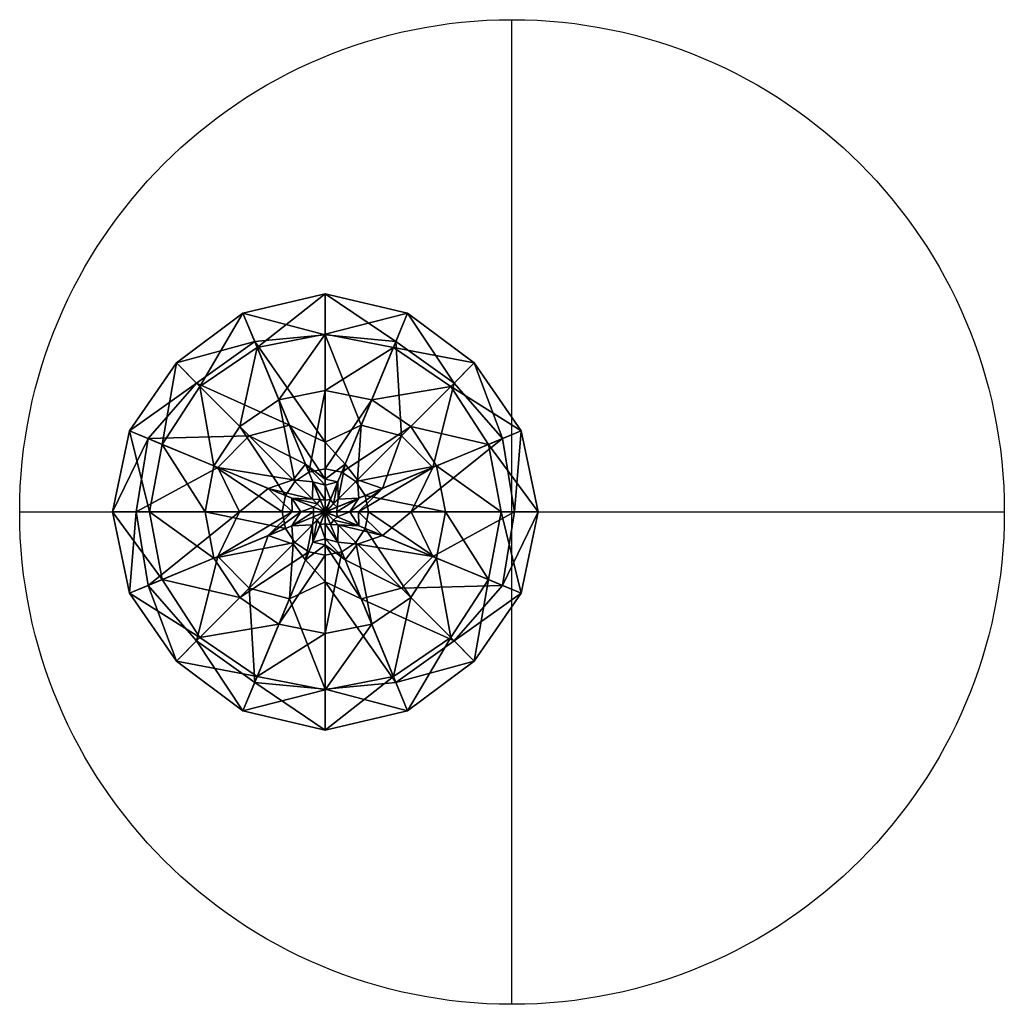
# Model space of a CAD drawing. Header units: millimetres. Extents: x -610 to 610, y -610 to 610.
import ezdxf

# ---------------------------------------------------------------- set-up
doc = ezdxf.new("R2010")
doc.units = ezdxf.units.MM
doc.layers.add('Luminarias', color=7, linetype='Continuous', lineweight=30)
doc.layers.add('Origen de luz', color=2, linetype='Continuous', lineweight=30)

# ---------------------------------------------------------------- blocks, each defined once
blk = doc.blocks.new('TATAWIN_PIE_20336 - pieza_62173-640542-_3D_')
at = {"layer": 'Origen de luz', "extrusion": (-2.97803e-15, -6.34028e-15, -1)}
blk.add_circle((231.2, 0, -1249.2), 0.05, dxfattribs=at)
at = {"layer": 'Origen de luz', "color": 57}
mesh = blk.add_polyface(dxfattribs=at)
corners = [(-231.2, 53.3, 640), (-231.2, 150.6, 687.3), (-251.6, 49.3, 639.6), (-288.7, 139, 687.9), (-231.2, 220.4, 776.5), (-315.5, 203.5, 776.8), (-231.2, 270.2, 863.3), (-333.1, 246.1, 868.9), (-231.2, 219.2, 1030), (-318.6, 211.2, 1020.7), (-231.2, 86.5, 1188.7), (-275.7, 107.6, 1167.7), (-231.2, 40.8, 1230.2), (-255.7, 59.2, 1219.3), (-268.8, 37.6, 640.6), (-337.1, 106, 689.9), (-386.5, 155.4, 778.1), (-415.6, 184.5, 876.6), (-390.7, 159.6, 1023.6), (-325.6, 94.5, 1155.7), (-270.8, 39.7, 1223.1), (-280.3, 20.4, 640.6), (-369, 57.1, 692.5), (-433.2, 83.7, 780.2), (-473.6, 100.4, 874.4), (-450.5, 90.9, 1011.8), (-364.3, 55.2, 1148.3), (-448.9, 0, 782.4), (-494.6, 0, 873), (-465.2, 0, 1015.2)]
mesh.append_faces([[corners[k] for k in face] for face in [(0, 1, 2), (1, 3, 2), (1, 4, 3), (4, 5, 3), (4, 6, 5), (6, 7, 5), (6, 8, 7), (8, 9, 7), (8, 10, 9), (10, 11, 9), (10, 12, 11), (12, 13, 11), (2, 3, 14), (3, 15, 14), (3, 5, 15), (5, 16, 15), (5, 7, 16), (7, 17, 16), (7, 9, 17), (9, 18, 17), (9, 11, 18), (11, 19, 18), (11, 13, 19), (13, 20, 19), (14, 15, 21), (15, 22, 21), (15, 16, 22), (16, 23, 22), (16, 17, 23), (17, 24, 23), (17, 18, 24), (18, 25, 24), (18, 19, 25), (19, 26, 25), (19, 20, 26), (23, 24, 27), (24, 25, 28), (25, 26, 29)]], dxfattribs={"color": 57})
mesh = blk.add_polyface(dxfattribs=at)
corners = [(-177.8, 0, 640), (-182, 20.4, 640.6), (-231.2, 0, 648.1), (-190, 0, 1230.1), (-200.7, 0, 1241.1), (-160.3, 29.3, 1213.5), (-189.5, 17.3, 1237.1), (-216.7, 0, 1248), (-216.5, 6.1, 1247.8), (-230.1, 0, 1249.2), (-229.6, 0.6, 1249.2), (-193.5, 37.6, 640.6), (-231.2, 0, 648.1), (-215.2, 16, 1243.2), (-191.5, 39.7, 1223.1), (-220.9, 10.3, 1248), (-230.4, 0.7, 1249.2), (-210.7, 49.3, 639.6), (-231.2, 0, 648.1), (-206.6, 59.2, 1219.3), (-186.6, 107.6, 1167.7), (-215.8, 37.2, 1238.5), (-224.8, 15.3, 1247.8), (-231, 0.3, 1249.2), (-231.2, 53.3, 640), (-231.2, 0, 648.1), (-173.6, 139, 687.9), (-231.2, 150.6, 687.3), (-146.9, 203.5, 776.8), (-231.2, 220.4, 776.5), (-129.2, 246.1, 868.9), (-231.2, 270.2, 863.3), (-143.7, 211.2, 1020.7), (-231.2, 219.2, 1030), (-231.2, 86.5, 1188.7), (-231.2, 40.8, 1230.2), (-231.2, 33.3, 1240.3), (-231.2, 14.5, 1248), (-231.2, 0.3, 1249.2)]
mesh.append_faces([[corners[k] for k in face] for face in [(0, 1, 2), (3, 4, 5), (4, 6, 5), (4, 7, 6), (7, 8, 6), (7, 9, 8), (9, 10, 8), (1, 11, 12), (6, 13, 14), (6, 8, 13), (8, 15, 13), (8, 10, 15), (10, 16, 15), (11, 17, 18), (14, 19, 20), (14, 13, 19), (13, 21, 19), (13, 15, 21), (15, 22, 21), (15, 16, 22), (16, 23, 22), (17, 24, 25), (17, 26, 24), (26, 27, 24), (26, 28, 27), (28, 29, 27), (30, 31, 29), (32, 33, 31), (32, 20, 33), (20, 34, 33), (20, 19, 34), (19, 35, 34), (19, 21, 35), (21, 36, 35), (21, 22, 36), (22, 37, 36), (22, 23, 37), (23, 38, 37)]], dxfattribs={"color": 57})
mesh = blk.add_polyface(dxfattribs=at)
corners = [(-177.8, 0, 640), (-82.2, 0, 693.5), (-182, 20.4, 640.6), (-93.3, 57.1, 692.5), (-13.5, 0, 782.4), (-29.1, 83.7, 780.2), (32.3, 0, 873), (11.3, 100.4, 874.4), (2.9, 0, 1015.2), (-11.8, 90.9, 1011.8), (-124.7, 0, 1174.7), (-98, 55.2, 1148.3), (-190, 0, 1230.1), (-160.3, 29.3, 1213.5), (-193.5, 37.6, 640.6), (-125.2, 106, 689.9), (-75.8, 155.4, 778.1), (-46.7, 184.5, 876.6), (-71.6, 159.6, 1023.6), (-136.7, 94.5, 1155.7), (-191.5, 39.7, 1223.1), (-189.5, 17.3, 1237.1), (-210.7, 49.3, 639.6), (-173.6, 139, 687.9), (-146.9, 203.5, 776.8), (-129.2, 246.1, 868.9), (-143.7, 211.2, 1020.7), (-186.6, 107.6, 1167.7), (-231.2, 220.4, 776.5), (-231.2, 270.2, 863.3)]
mesh.append_faces([[corners[k] for k in face] for face in [(0, 1, 2), (1, 3, 2), (1, 4, 3), (4, 5, 3), (4, 6, 5), (6, 7, 5), (6, 8, 7), (8, 9, 7), (8, 10, 9), (10, 11, 9), (10, 12, 11), (12, 13, 11), (2, 3, 14), (3, 15, 14), (3, 5, 15), (5, 16, 15), (5, 7, 16), (7, 17, 16), (7, 9, 17), (9, 18, 17), (9, 11, 18), (11, 19, 18), (11, 13, 19), (13, 20, 19), (13, 21, 20), (14, 15, 22), (15, 23, 22), (15, 16, 23), (16, 24, 23), (16, 17, 24), (17, 25, 24), (17, 18, 25), (18, 26, 25), (18, 19, 26), (19, 27, 26), (19, 20, 27), (24, 25, 28), (25, 26, 29)]], dxfattribs={"color": 57})
mesh = blk.add_polyface(dxfattribs=at)
corners = [(-231.2, 53.3, 640), (-251.6, 49.3, 639.6), (-231.2, 0, 648.1), (-231.2, 40.8, 1230.2), (-231.2, 33.3, 1240.3), (-255.7, 59.2, 1219.3), (-246.5, 37.2, 1238.5), (-231.2, 14.5, 1248), (-237.5, 15.3, 1247.8), (-231.2, 0.3, 1249.2), (-231.3, 0.3, 1249.2), (-268.8, 37.6, 640.6), (-231.2, 0, 648.1), (-270.8, 39.7, 1223.1), (-247.1, 16, 1243.2), (-241.4, 10.3, 1248), (-231.9, 0.7, 1249.2), (-280.3, 20.4, 640.6), (-231.2, 0, 648.1), (-302, 29.3, 1213.5), (-364.3, 55.2, 1148.3), (-272.8, 17.3, 1237.1), (-245.8, 6.1, 1247.8), (-232.7, 0.6, 1249.2), (-284.5, 0, 640), (-231.2, 0, 648.1), (-369, 57.1, 692.5), (-380.1, 0, 693.5), (-433.2, 83.7, 780.2), (-448.9, 0, 782.4), (-473.6, 100.4, 874.4), (-494.6, 0, 873), (-450.5, 90.9, 1011.8), (-465.2, 0, 1015.2), (-337.6, 0, 1174.7), (-272.3, 0, 1230.1), (-261.6, 0, 1241.1), (-245.7, 0, 1248), (-232.2, 0, 1249.2)]
mesh.append_faces([[corners[k] for k in face] for face in [(0, 1, 2), (3, 4, 5), (4, 6, 5), (4, 7, 6), (7, 8, 6), (7, 9, 8), (9, 10, 8), (1, 11, 12), (5, 6, 13), (6, 14, 13), (6, 8, 14), (8, 15, 14), (8, 10, 15), (10, 16, 15), (11, 17, 18), (13, 19, 20), (13, 14, 19), (14, 21, 19), (14, 15, 21), (15, 22, 21), (15, 16, 22), (16, 23, 22), (17, 24, 25), (17, 26, 24), (26, 27, 24), (26, 28, 27), (28, 29, 27), (30, 31, 29), (32, 33, 31), (20, 34, 33), (20, 19, 34), (19, 35, 34), (19, 21, 35), (21, 36, 35), (21, 22, 36), (22, 37, 36), (22, 23, 37), (23, 38, 37)]], dxfattribs={"color": 57})
mesh = blk.add_polyface(dxfattribs=at)
corners = [(-284.5, 0, 640), (-380.1, 0, 693.5), (-280.3, -20.4, 640.6), (-369, -57.1, 692.5), (-448.9, 0, 782.4), (-433.2, -83.7, 780.2), (-494.6, 0, 873), (-473.6, -100.4, 874.4), (-465.2, 0, 1015.2), (-450.5, -90.9, 1011.8), (-337.6, 0, 1174.7), (-364.3, -55.2, 1148.3), (-272.3, 0, 1230.1), (-302, -29.3, 1213.5), (-268.8, -37.6, 640.6), (-337.1, -106, 689.9), (-386.5, -155.4, 778.1), (-415.6, -184.5, 876.6), (-390.7, -159.6, 1023.6), (-325.6, -94.5, 1155.7), (-270.8, -39.7, 1223.1), (-272.8, -17.3, 1237.1), (-251.6, -49.3, 639.6), (-288.7, -139, 687.9), (-315.5, -203.5, 776.8), (-333.1, -246.1, 868.9), (-318.6, -211.2, 1020.7), (-275.7, -107.6, 1167.7), (-231.2, -220.4, 776.5), (-231.2, -270.2, 863.3)]
mesh.append_faces([[corners[k] for k in face] for face in [(0, 1, 2), (1, 3, 2), (1, 4, 3), (4, 5, 3), (4, 6, 5), (6, 7, 5), (6, 8, 7), (8, 9, 7), (8, 10, 9), (10, 11, 9), (10, 12, 11), (12, 13, 11), (2, 3, 14), (3, 15, 14), (3, 5, 15), (5, 16, 15), (5, 7, 16), (7, 17, 16), (7, 9, 17), (9, 18, 17), (9, 11, 18), (11, 19, 18), (11, 13, 19), (13, 20, 19), (13, 21, 20), (14, 15, 22), (15, 23, 22), (15, 16, 23), (16, 24, 23), (16, 17, 24), (17, 25, 24), (17, 18, 25), (18, 26, 25), (18, 19, 26), (19, 27, 26), (19, 20, 27), (24, 25, 28), (25, 26, 29)]], dxfattribs={"color": 57})
mesh = blk.add_polyface(dxfattribs=at)
corners = [(-284.5, 0, 640), (-280.3, -20.4, 640.6), (-231.2, 0, 648.1), (-272.3, 0, 1230.1), (-261.6, 0, 1241.1), (-302, -29.3, 1213.5), (-272.8, -17.3, 1237.1), (-245.7, 0, 1248), (-245.8, -6.1, 1247.8), (-232.2, 0, 1249.2), (-232.7, -0.6, 1249.2), (-268.8, -37.6, 640.6), (-231.2, 0, 648.1), (-247.1, -16, 1243.2), (-270.8, -39.7, 1223.1), (-241.4, -10.3, 1248), (-231.9, -0.7, 1249.2), (-251.6, -49.3, 639.6), (-231.2, 0, 648.1), (-255.7, -59.2, 1219.3), (-275.7, -107.6, 1167.7), (-246.5, -37.2, 1238.5), (-237.5, -15.3, 1247.8), (-231.3, -0.3, 1249.2), (-231.2, -53.3, 640), (-231.2, 0, 648.1), (-288.7, -139, 687.9), (-231.2, -150.6, 687.3), (-315.5, -203.5, 776.8), (-231.2, -220.4, 776.5), (-333.1, -246.1, 868.9), (-231.2, -270.2, 863.3), (-318.6, -211.2, 1020.7), (-231.2, -219.2, 1030), (-231.2, -86.5, 1188.7), (-231.2, -40.8, 1230.2), (-231.2, -33.3, 1240.3), (-231.2, -14.5, 1248), (-231.2, -0.3, 1249.2)]
mesh.append_faces([[corners[k] for k in face] for face in [(0, 1, 2), (3, 4, 5), (4, 6, 5), (4, 7, 6), (7, 8, 6), (7, 9, 8), (9, 10, 8), (1, 11, 12), (6, 13, 14), (6, 8, 13), (8, 15, 13), (8, 10, 15), (10, 16, 15), (11, 17, 18), (14, 19, 20), (14, 13, 19), (13, 21, 19), (13, 15, 21), (15, 22, 21), (15, 16, 22), (16, 23, 22), (17, 24, 25), (17, 26, 24), (26, 27, 24), (26, 28, 27), (28, 29, 27), (30, 31, 29), (32, 33, 31), (32, 20, 33), (20, 34, 33), (20, 19, 34), (19, 35, 34), (19, 21, 35), (21, 36, 35), (21, 22, 36), (22, 37, 36), (22, 23, 37), (23, 38, 37)]], dxfattribs={"color": 57})
mesh = blk.add_polyface(dxfattribs=at)
corners = [(-231.2, -53.3, 640), (-231.2, -150.6, 687.3), (-210.7, -49.3, 639.6), (-173.6, -139, 687.9), (-231.2, -220.4, 776.5), (-146.9, -203.5, 776.8), (-231.2, -270.2, 863.3), (-129.2, -246.1, 868.9), (-231.2, -219.2, 1030), (-143.7, -211.2, 1020.7), (-231.2, -86.5, 1188.7), (-186.6, -107.6, 1167.7), (-231.2, -40.8, 1230.2), (-206.6, -59.2, 1219.3), (-193.5, -37.6, 640.6), (-125.2, -106, 689.9), (-75.8, -155.4, 778.1), (-46.7, -184.5, 876.6), (-71.6, -159.6, 1023.6), (-136.7, -94.5, 1155.7), (-191.5, -39.7, 1223.1), (-182, -20.4, 640.6), (-93.3, -57.1, 692.5), (-29.1, -83.7, 780.2), (11.3, -100.4, 874.4), (-11.8, -90.9, 1011.8), (-98, -55.2, 1148.3), (-13.5, 0, 782.4), (32.3, 0, 873), (2.9, 0, 1015.2)]
mesh.append_faces([[corners[k] for k in face] for face in [(0, 1, 2), (1, 3, 2), (1, 4, 3), (4, 5, 3), (4, 6, 5), (6, 7, 5), (6, 8, 7), (8, 9, 7), (8, 10, 9), (10, 11, 9), (10, 12, 11), (12, 13, 11), (2, 3, 14), (3, 15, 14), (3, 5, 15), (5, 16, 15), (5, 7, 16), (7, 17, 16), (7, 9, 17), (9, 18, 17), (9, 11, 18), (11, 19, 18), (11, 13, 19), (13, 20, 19), (14, 15, 21), (15, 22, 21), (15, 16, 22), (16, 23, 22), (16, 17, 23), (17, 24, 23), (17, 18, 24), (18, 25, 24), (18, 19, 25), (19, 26, 25), (19, 20, 26), (23, 24, 27), (24, 25, 28), (25, 26, 29)]], dxfattribs={"color": 57})
mesh = blk.add_polyface(dxfattribs=at)
corners = [(-231.2, -53.3, 640), (-210.7, -49.3, 639.6), (-231.2, 0, 648.1), (-231.2, -40.8, 1230.2), (-231.2, -33.3, 1240.3), (-206.6, -59.2, 1219.3), (-215.8, -37.2, 1238.5), (-231.2, -14.5, 1248), (-224.8, -15.3, 1247.8), (-231.2, -0.3, 1249.2), (-231, -0.3, 1249.2), (-193.5, -37.6, 640.6), (-231.2, 0, 648.1), (-191.5, -39.7, 1223.1), (-215.2, -16, 1243.2), (-220.9, -10.3, 1248), (-230.4, -0.7, 1249.2), (-182, -20.4, 640.6), (-231.2, 0, 648.1), (-160.3, -29.3, 1213.5), (-98, -55.2, 1148.3), (-189.5, -17.3, 1237.1), (-216.5, -6.1, 1247.8), (-229.6, -0.6, 1249.2), (-177.8, 0, 640), (-231.2, 0, 648.1), (-93.3, -57.1, 692.5), (-82.2, 0, 693.5), (-29.1, -83.7, 780.2), (-13.5, 0, 782.4), (11.3, -100.4, 874.4), (32.3, 0, 873), (-11.8, -90.9, 1011.8), (2.9, 0, 1015.2), (-124.7, 0, 1174.7), (-190, 0, 1230.1), (-200.7, 0, 1241.1), (-216.7, 0, 1248), (-230.1, 0, 1249.2)]
mesh.append_faces([[corners[k] for k in face] for face in [(0, 1, 2), (3, 4, 5), (4, 6, 5), (4, 7, 6), (7, 8, 6), (7, 9, 8), (9, 10, 8), (1, 11, 12), (5, 6, 13), (6, 14, 13), (6, 8, 14), (8, 15, 14), (8, 10, 15), (10, 16, 15), (11, 17, 18), (13, 19, 20), (13, 14, 19), (14, 21, 19), (14, 15, 21), (15, 22, 21), (15, 16, 22), (16, 23, 22), (17, 24, 25), (17, 26, 24), (26, 27, 24), (26, 28, 27), (28, 29, 27), (30, 31, 29), (32, 33, 31), (20, 34, 33), (20, 19, 34), (19, 35, 34), (19, 21, 35), (21, 36, 35), (21, 22, 36), (22, 37, 36), (22, 23, 37), (23, 38, 37)]], dxfattribs={"color": 57})

msp = doc.modelspace()

# ---------------------------------------------------------------- linework, layer by layer
at = {"color": 94, "lineweight": 30}
for p, q in [((0, -609.6), (0, 609.6)), ((-609.6, 0), (609.6, 0))]:
    msp.add_line(p, q, dxfattribs=at)
msp.add_circle((0, 0), 609.6, dxfattribs=at)

# ---------------------------------------------------------------- block references
at = {"layer": 'Luminarias', "color": 10}
msp.add_blockref('TATAWIN_PIE_20336 - pieza_62173-640542-_3D_', (0, 0), dxfattribs=at)

doc.saveas('drawing.dxf')
